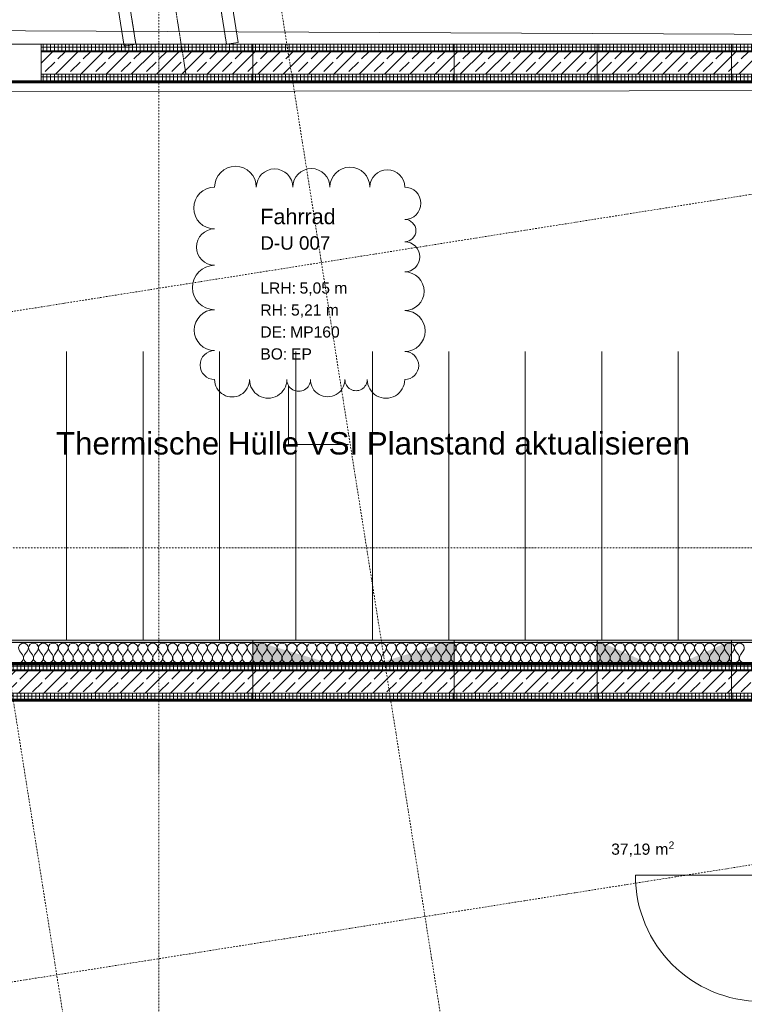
# Model space of a CAD drawing. Header units: millimetres. Extents: x 1523 to 73204, y -91281 to 10268.
# Tile 71 of 120: x 42042 to 46901, y -57291 to -50691. Entities that reach past the tile are written whole.
import ezdxf

# ---------------------------------------------------------------- set-up
doc = ezdxf.new("R2010")
doc.units = ezdxf.units.MM
for name, pattern in [('CAx_nichtHalbton', [20001.0584, 10000, -0.5292, 10000, -0.5292]), ('IMPORT-STRICHPUNKT _7_', [20, 10, -5, 0, -5]), ('IMPORT-VERDECKT _8_', [7.5, 5, -2.5]), ('Rasterlinie', [22.225, 12.7, -3.175, 3.175, -3.175]), ('Verdeckt 2x', [3.572, 2.3813, -1.1907])]:
    doc.linetypes.add(name, pattern=pattern)
for name, color, linetype, lineweight, true_color in [('10 VSI--Wärmeschutz _veritkal_', 7, 'Continuous', 13, 0x656565), ('30 A--Träger _ Dachkonstruktion', 7, 'IMPORT-VERDECKT _8_', 13, 0x656565), ('50 A--Möblierung', 7, 'Continuous', 13, 0x656565), ('90 A--Achsraster _1_50_', 7, 'IMPORT-STRICHPUNKT _7_', 13, 0x656565), ('98 A--Marker _ Anmerkung', 7, 'Continuous', 13, 0x656565), ('Neubau_10 A--Wand innen _tragend_', 7, 'Continuous', 13, 0x656565), ('Neubau_10 VSI--Wärmeschutz _veritkal_', 7, 'Continuous', 13, 0x656565), ('Neubau_20 A--Gründungsbelag', 7, 'Continuous', 13, 0x656565), ('Neubau_30 A--Träger _ Dachkonstruktion', 7, 'IMPORT-VERDECKT _8_', 13, 0x656565), ('Neubau_80 A--Raum', 7, 'Continuous', 13, 0x656565), ('Sockelbeschichtung Sprühnebel', 7, 'Continuous', 13, 0x656565), ('Xref_706_5_--_ÜP_-1_000_16_Übersichtsplan UG_IFC 2025_01_13_dwg', 7, 'Continuous', 13, 0x767676), ('XX', 7, 'Continuous', 18, 0x804040)]:
    doc.layers.add(name, color=color, linetype=linetype, lineweight=lineweight, true_color=true_color)
doc.layers.add('S-GRID-____-OTLN', color=7, linetype='Continuous', lineweight=9)
doc.styles.add('Arial', font='arial.ttf', dxfattribs={"height": 75})
doc.styles.add('Arial_1', font='arial.ttf', dxfattribs={"height": 49.5})
doc.styles.add('Arial_3', font='arial.ttf', dxfattribs={"height": 150})
doc.styles.add('Arial_B_1', font='txt', dxfattribs={"height": 103.174603})
doc.styles.add('Arial_B_2', font='txt', dxfattribs={"height": 90.277778})
pattern_1 = [(266.336, (0, 0), (-24.948899, 1.597632), []), (356.336, (0, 0), (1.597632, 24.948899), [])]
pattern_2 = [(131.336, (0, 0), (90.10192, 79.25683), []), (131.336, (-45.05, -39.63), (90.10192, 79.25683), [90, -30])]

# ---------------------------------------------------------------- blocks, each defined once
blk = doc.blocks.new('Xref_706_5_--_ÜP_-1_000_11_Übersichtsplan UG_IFC 2024_09_30_dwg_Tür Ol 1-Fl 27_13-41959922-SuD_-1UG gesamt Plot  - Blatt 7')
at = {"layer": 'Neubau_10 A--Wand innen _tragend_', "color": 9, "true_color": 0xcbcbcb}
blk.add_line((422.5, 10), (422.5, 855), dxfattribs=at)
at = {"layer": 'Neubau_10 A--Wand innen _tragend_', "color": 9, "true_color": 0xcbcbcb, "flags": 128}
for points in [[(-442.5, -210), (-422.5, -210), (-422.5, 10), (-442.5, 10)], [(-442.5, -200), (-442.5, -150), (-442.5, -50), (-442.5, 0), (-442.5, -50), (-442.5, -150)], [(442.5, -210), (422.5, -210), (422.5, 10), (442.5, 10)], [(442.5, -200), (442.5, -150), (442.5, -50), (442.5, 0), (442.5, -50), (442.5, -150)]]:
    blk.add_lwpolyline(points, close=True, dxfattribs=at)
at = {"layer": 'Neubau_10 A--Wand innen _tragend_', "color": 9, "true_color": 0xcbcbcb}
blk.add_arc((422.5, 10), 845, 90, 180, dxfattribs=at)
blk = doc.blocks.new('Xref_706_5_--_ÜP_-1_000_11_Übersichtsplan UG_IFC 2024_09_30_dwg_Rechteckige Türöffnung 27-41960022-SuD_-1UG gesamt Plot  - Blatt 7')
at = {"layer": 'Neubau_10 A--Wand innen _tragend_', "color": 9, "true_color": 0xcbcbcb, "flags": 128}
for points in [[(-1505, 0), (-1505, 50), (-1505, 200), (-1505, 250)], [(1505, 0), (1505, 50), (1505, 200), (1505, 250)]]:
    blk.add_lwpolyline(points, dxfattribs=at)
blk = doc.blocks.new('Xref_706_5_--_ÜP_-1_000_11_Übersichtsplan UG_IFC 2024_09_30_dwg__X3117-41960551-SuD_-1UG gesamt Plot  - Blatt 7')
at = {"layer": '10 VSI--Wärmeschutz _veritkal_', "color": 9, "true_color": 0xcbcbcb}
for p, q in [((45793.6, -85310.8), (45817.9, -85333.7)), ((45786.2, -85377.1), (45810.5, -85399.9)), ((45787.7, -85363.9), (45816.4, -85346.9)), ((45778.9, -85443.4), (45803.2, -85466.2)), ((45780.3, -85430.1), (45809.1, -85413.2)), ((45771.5, -85509.6), (45795.8, -85532.4)), ((45773, -85496.4), (45801.7, -85479.4)), ((45764.2, -85575.9), (45788.5, -85598.7)), ((45765.6, -85562.6), (45794.3, -85545.7)), ((45756.8, -85642.1), (45781.1, -85665)), ((45758.3, -85628.9), (45787, -85612)), ((45749.5, -85708.4), (45773.8, -85731.2)), ((45750.9, -85695.2), (45779.6, -85678.2)), ((45742.1, -85774.7), (45766.4, -85797.5)), ((45743.6, -85761.4), (45772.3, -85744.5)), ((45734.8, -85840.9), (45759.1, -85863.7)), ((45736.2, -85827.7), (45764.9, -85810.7)), ((45727.4, -85907.2), (45751.7, -85930)), ((45728.9, -85893.9), (45757.6, -85877)), ((45720.1, -85973.4), (45744.4, -85996.3)), ((45721.5, -85960.2), (45750.2, -85943.3)), ((45712.7, -86039.7), (45737, -86062.5)), ((45714.2, -86026.5), (45742.9, -86009.5)), ((45705.3, -86106), (45729.6, -86128.8)), ((45706.8, -86092.7), (45735.5, -86075.8)), ((45698, -86172.2), (45722.3, -86195)), ((45699.5, -86159), (45728.2, -86142)), ((45690.6, -86238.5), (45714.9, -86261.3)), ((45692.1, -86225.2), (45720.8, -86208.3)), ((45683.3, -86304.7), (45707.6, -86327.6)), ((45684.8, -86291.5), (45713.5, -86274.6)), ((45675.9, -86371), (45700.2, -86393.8)), ((45677.4, -86357.8), (45706.1, -86340.8)), ((45668.6, -86437.3), (45692.9, -86460.1)), ((45670.1, -86424), (45698.8, -86407.1)), ((45661.2, -86503.5), (45685.5, -86526.3)), ((45662.7, -86490.3), (45691.4, -86473.3)), ((45653.9, -86569.8), (45678.2, -86592.6)), ((45655.4, -86556.5), (45684.1, -86539.6)), ((45646.5, -86636), (45670.8, -86658.9)), ((45648, -86622.8), (45676.7, -86605.9)), ((45639.2, -86702.3), (45663.5, -86725.1)), ((45640.6, -86689.1), (45669.4, -86672.1)), ((45631.8, -86768.6), (45656.1, -86791.4)), ((45633.3, -86755.3), (45662, -86738.4)), ((45624.5, -86834.8), (45648.8, -86857.6)), ((45625.9, -86821.6), (45654.7, -86804.6)), ((45617.1, -86901.1), (45641.4, -86923.9)), ((45618.6, -86887.8), (45647.3, -86870.9)), ((45609.8, -86967.3), (45634.1, -86990.2)), ((45611.2, -86954.1), (45639.9, -86937.2)), ((45602.4, -87033.6), (45626.7, -87056.4)), ((45603.9, -87020.4), (45632.6, -87003.4)), ((45595.1, -87099.9), (45619.4, -87122.7)), ((45596.5, -87086.6), (45625.2, -87069.7)), ((45587.7, -87166.1), (45612, -87188.9)), ((45589.2, -87152.9), (45617.9, -87135.9)), ((45580.4, -87232.4), (45604.7, -87255.2)), ((45581.8, -87219.1), (45610.5, -87202.2)), ((45573, -87298.6), (45597.3, -87321.5)), ((45574.5, -87285.4), (45603.2, -87268.5)), ((45565.7, -87364.9), (45590, -87387.7)), ((45567.1, -87351.7), (45595.8, -87334.7)), ((45558.3, -87431.2), (45582.6, -87454)), ((45559.8, -87417.9), (45588.5, -87401)), ((45550.9, -87497.4), (45575.2, -87520.2)), ((45552.4, -87484.2), (45581.1, -87467.2)), ((45543.6, -87563.7), (45567.9, -87586.5)), ((45545.1, -87550.4), (45573.8, -87533.5)), ((45536.2, -87629.9), (45560.5, -87652.8)), ((45537.7, -87616.7), (45566.4, -87599.8)), ((45528.9, -87696.2), (45553.2, -87719)), ((45530.4, -87683), (45559.1, -87666)), ((45521.5, -87762.5), (45545.8, -87785.3)), ((45523, -87749.2), (45551.7, -87732.3)), ((45514.2, -87828.7), (45538.5, -87851.5)), ((45515.7, -87815.5), (45544.4, -87798.5)), ((45506.8, -87895), (45531.1, -87917.8)), ((45508.3, -87881.7), (45537, -87864.8)), ((45499.5, -87961.2), (45523.8, -87984.1)), ((45501, -87948), (45529.7, -87931.1)), ((45492.1, -88027.5), (45516.4, -88050.3)), ((45493.6, -88014.3), (45522.3, -87997.3)), ((45484.8, -88093.8), (45509.1, -88116.6)), ((45486.2, -88080.5), (45515, -88063.6)), ((45477.4, -88160), (45501.7, -88182.8)), ((45478.9, -88146.8), (45507.6, -88129.8)), ((45470.1, -88226.3), (45494.4, -88249.1)), ((45471.5, -88213), (45500.3, -88196.1)), ((45462.7, -88292.5), (45487, -88315.4)), ((45464.2, -88279.3), (45492.9, -88262.4)), ((45455.4, -88358.8), (45479.7, -88381.6)), ((45456.8, -88345.6), (45485.5, -88328.6)), ((45448, -88425.1), (45472.3, -88447.9)), ((45449.5, -88411.8), (45478.2, -88394.9)), ((45440.7, -88491.3), (45465, -88514.1)), ((45442.1, -88478.1), (45470.8, -88461.1)), ((45433.3, -88557.6), (45457.6, -88580.4)), ((45434.8, -88544.3), (45463.5, -88527.4)), ((45426, -88623.8), (45450.3, -88646.7)), ((45427.4, -88610.6), (45456.1, -88593.7)), ((45418.6, -88690.1), (45442.9, -88712.9)), ((45420.1, -88676.9), (45448.8, -88659.9)), ((45411.3, -88756.4), (45435.5, -88779.2)), ((45412.7, -88743.1), (45441.4, -88726.2)), ((45403.9, -88822.6), (45428.2, -88845.4)), ((45405.4, -88809.4), (45434.1, -88792.4)), ((45396.5, -88888.9), (45420.8, -88911.7)), ((45398, -88875.6), (45426.7, -88858.7)), ((45389.2, -88955.1), (45413.5, -88978)), ((45390.7, -88941.9), (45419.4, -88925)), ((45381.8, -89021.4), (45406.1, -89044.2)), ((45383.3, -89008.2), (45412, -88991.2)), ((45374.5, -89087.7), (45398.8, -89110.5)), ((45376, -89074.4), (45404.7, -89057.5)), ((45367.1, -89153.9), (45391.4, -89176.7)), ((45368.6, -89140.7), (45397.3, -89123.7)), ((45359.8, -89220.2), (45384.1, -89243)), ((45361.3, -89206.9), (45390, -89190)), ((45352.4, -89286.4), (45376.7, -89309.3)), ((45353.9, -89273.2), (45382.6, -89256.3)), ((45345.1, -89352.7), (45369.4, -89375.5)), ((45346.5, -89339.5), (45375.3, -89322.5)), ((45337.7, -89419), (45362, -89441.8)), ((45339.2, -89405.7), (45367.9, -89388.8)), ((45330.4, -89485.2), (45354.7, -89508)), ((45331.8, -89472), (45360.6, -89455)), ((45323, -89551.5), (45347.3, -89574.3)), ((45324.5, -89538.2), (45353.2, -89521.3)), ((45315.7, -89617.7), (45340, -89640.6)), ((45317.1, -89604.5), (45345.8, -89587.6)), ((45308.3, -89684), (45332.6, -89706.8)), ((45309.8, -89670.8), (45338.5, -89653.8)), ((45301, -89750.3), (45325.3, -89773.1)), ((45302.4, -89737), (45331.1, -89720.1)), ((45293.6, -89816.5), (45317.9, -89839.3)), ((45295.1, -89803.3), (45323.8, -89786.3)), ((45286.3, -89882.8), (45310.6, -89905.6)), ((45287.7, -89869.5), (45316.4, -89852.6)), ((45278.9, -89949), (45303.2, -89971.9)), ((45280.4, -89935.8), (45309.1, -89918.9)), ((45271.6, -90015.3), (45295.9, -90038.1)), ((45273, -90002.1), (45301.7, -89985.1)), ((45264.2, -90081.6), (45288.5, -90104.4)), ((45265.7, -90068.3), (45294.4, -90051.4)), ((45258.3, -90134.6), (45287, -90117.6))]:
    blk.add_line(p, q, dxfattribs=at)
for centre, start, end in [((45770.8, -85335.1), 46.79824, 300.53804), ((45840.7, -85309.4), 226.79824, 353.66814), ((45763.4, -85401.4), 46.79824, 300.53804), ((45833.3, -85375.6), 226.79824, 353.66814), ((45833.3, -85375.6), 353.66814, 120.53804), ((45756.1, -85467.7), 46.79824, 300.53804), ((45826, -85441.9), 226.79824, 353.66814), ((45826, -85441.9), 353.66814, 120.53804), ((45748.7, -85533.9), 46.79824, 300.53804), ((45818.6, -85508.2), 226.79824, 353.66814), ((45818.6, -85508.2), 353.66814, 120.53804), ((45741.3, -85600.2), 46.79824, 300.53804), ((45811.3, -85574.4), 226.79824, 353.66814), ((45811.3, -85574.4), 353.66814, 120.53804), ((45734, -85666.4), 46.79824, 300.53804), ((45803.9, -85640.7), 226.79824, 353.66814), ((45803.9, -85640.7), 353.66814, 120.53804), ((45726.6, -85732.7), 46.79824, 300.53804), ((45796.6, -85706.9), 226.79824, 353.66814), ((45796.6, -85706.9), 353.66814, 120.53804), ((45719.3, -85799), 46.79824, 300.53804), ((45789.2, -85773.2), 226.79824, 353.66814), ((45789.2, -85773.2), 353.66814, 120.53804), ((45711.9, -85865.2), 46.79824, 300.53804), ((45781.9, -85839.4), 226.79824, 353.66814), ((45781.9, -85839.4), 353.66814, 120.53804), ((45704.6, -85931.5), 46.79824, 300.53804), ((45774.5, -85905.7), 226.79824, 353.66814), ((45774.5, -85905.7), 353.66814, 120.53804), ((45697.2, -85997.7), 46.79824, 300.53804), ((45767.2, -85972), 226.79824, 353.66814), ((45767.2, -85972), 353.66814, 120.53804), ((45689.9, -86064), 46.79824, 300.53804), ((45759.8, -86038.2), 226.79824, 353.66814), ((45759.8, -86038.2), 353.66814, 120.53804), ((45682.5, -86130.3), 46.79824, 300.53804), ((45752.5, -86104.5), 226.79824, 353.66814), ((45752.5, -86104.5), 353.66814, 120.53804), ((45675.2, -86196.5), 46.79824, 300.53804), ((45745.1, -86170.7), 226.79824, 353.66814), ((45745.1, -86170.7), 353.66814, 120.53804), ((45667.8, -86262.8), 46.79824, 300.53804), ((45737.8, -86237), 226.79824, 353.66814), ((45737.8, -86237), 353.66814, 120.53804), ((45660.5, -86329), 46.79824, 300.53804), ((45730.4, -86303.3), 226.79824, 353.66814), ((45730.4, -86303.3), 353.66814, 120.53804), ((45653.1, -86395.3), 46.79824, 300.53804), ((45723.1, -86369.5), 226.79824, 353.66814), ((45723.1, -86369.5), 353.66814, 120.53804), ((45645.8, -86461.6), 46.79824, 300.53804), ((45715.7, -86435.8), 226.79824, 353.66814), ((45715.7, -86435.8), 353.66814, 120.53804), ((45638.4, -86527.8), 46.79824, 300.53804), ((45708.4, -86502), 226.79824, 353.66814), ((45708.4, -86502), 353.66814, 120.53804), ((45631.1, -86594.1), 46.79824, 300.53804), ((45701, -86568.3), 226.79824, 353.66814), ((45701, -86568.3), 353.66814, 120.53804), ((45623.7, -86660.3), 46.79824, 300.53804), ((45693.6, -86634.6), 226.79824, 353.66814), ((45693.6, -86634.6), 353.66814, 120.53804), ((45616.4, -86726.6), 46.79824, 300.53804), ((45686.3, -86700.8), 226.79824, 353.66814), ((45686.3, -86700.8), 353.66814, 120.53804), ((45609, -86792.9), 46.79824, 300.53804), ((45678.9, -86767.1), 226.79824, 353.66814), ((45678.9, -86767.1), 353.66814, 120.53804), ((45601.7, -86859.1), 46.79824, 300.53804), ((45671.6, -86833.3), 226.79824, 353.66814), ((45671.6, -86833.3), 353.66814, 120.53804), ((45594.3, -86925.4), 46.79824, 300.53804), ((45664.2, -86899.6), 226.79824, 353.66814), ((45664.2, -86899.6), 353.66814, 120.53804), ((45586.9, -86991.6), 46.79824, 300.53804), ((45656.9, -86965.9), 226.79824, 353.66814), ((45656.9, -86965.9), 353.66814, 120.53804), ((45579.6, -87057.9), 46.79824, 300.53804), ((45649.5, -87032.1), 226.79824, 353.66814), ((45649.5, -87032.1), 353.66814, 120.53804), ((45572.2, -87124.2), 46.79824, 300.53804), ((45642.2, -87098.4), 226.79824, 353.66814), ((45642.2, -87098.4), 353.66814, 120.53804), ((45564.9, -87190.4), 46.79824, 300.53804), ((45634.8, -87164.6), 226.79824, 353.66814), ((45634.8, -87164.6), 353.66814, 120.53804), ((45557.5, -87256.7), 46.79824, 300.53804), ((45627.5, -87230.9), 226.79824, 353.66814), ((45627.5, -87230.9), 353.66814, 120.53804), ((45550.2, -87322.9), 46.79824, 300.53804), ((45620.1, -87297.2), 226.79824, 353.66814), ((45620.1, -87297.2), 353.66814, 120.53804), ((45542.8, -87389.2), 46.79824, 300.53804), ((45612.8, -87363.4), 226.79824, 353.66814), ((45612.8, -87363.4), 353.66814, 120.53804), ((45535.5, -87455.5), 46.79824, 300.53804), ((45605.4, -87429.7), 226.79824, 353.66814), ((45605.4, -87429.7), 353.66814, 120.53804), ((45528.1, -87521.7), 46.79824, 300.53804), ((45598.1, -87495.9), 226.79824, 353.66814), ((45598.1, -87495.9), 353.66814, 120.53804), ((45520.8, -87588), 46.79824, 300.53804), ((45590.7, -87562.2), 226.79824, 353.66814), ((45590.7, -87562.2), 353.66814, 120.53804), ((45513.4, -87654.2), 46.79824, 300.53804), ((45583.4, -87628.5), 226.79824, 353.66814), ((45583.4, -87628.5), 353.66814, 120.53804), ((45506.1, -87720.5), 46.79824, 300.53804), ((45576, -87694.7), 226.79824, 353.66814), ((45576, -87694.7), 353.66814, 120.53804), ((45498.7, -87786.8), 46.79824, 300.53804), ((45568.7, -87761), 226.79824, 353.66814), ((45568.7, -87761), 353.66814, 120.53804), ((45491.4, -87853), 46.79824, 300.53804), ((45561.3, -87827.2), 226.79824, 353.66814), ((45561.3, -87827.2), 353.66814, 120.53804), ((45484, -87919.3), 46.79824, 300.53804), ((45553.9, -87893.5), 226.79824, 353.66814), ((45553.9, -87893.5), 353.66814, 120.53804), ((45476.7, -87985.5), 46.79824, 300.53804), ((45546.6, -87959.8), 226.79824, 353.66814), ((45546.6, -87959.8), 353.66814, 120.53804), ((45469.3, -88051.8), 46.79824, 300.53804), ((45539.2, -88026), 226.79824, 353.66814), ((45539.2, -88026), 353.66814, 120.53804), ((45462, -88118.1), 46.79824, 300.53804), ((45531.9, -88092.3), 226.79824, 353.66814), ((45531.9, -88092.3), 353.66814, 120.53804), ((45454.6, -88184.3), 46.79824, 300.53804), ((45524.5, -88158.5), 226.79824, 353.66814), ((45524.5, -88158.5), 353.66814, 120.53804), ((45447.3, -88250.6), 46.79824, 300.53804), ((45517.2, -88224.8), 226.79824, 353.66814), ((45517.2, -88224.8), 353.66814, 120.53804), ((45439.9, -88316.8), 46.79824, 300.53804), ((45509.8, -88291.1), 226.79824, 353.66814), ((45509.8, -88291.1), 353.66814, 120.53804), ((45432.5, -88383.1), 46.79824, 300.53804), ((45502.5, -88357.3), 226.79824, 353.66814), ((45502.5, -88357.3), 353.66814, 120.53804), ((45425.2, -88449.4), 46.79824, 300.53804), ((45495.1, -88423.6), 226.79824, 353.66814), ((45495.1, -88423.6), 353.66814, 120.53804), ((45417.8, -88515.6), 46.79824, 300.53804), ((45487.8, -88489.8), 226.79824, 353.66814), ((45487.8, -88489.8), 353.66814, 120.53804), ((45410.5, -88581.9), 46.79824, 300.53804), ((45480.4, -88556.1), 226.79824, 353.66814), ((45480.4, -88556.1), 353.66814, 120.53804), ((45403.1, -88648.1), 46.79824, 300.53804), ((45473.1, -88622.4), 226.79824, 353.66814), ((45473.1, -88622.4), 353.66814, 120.53804), ((45395.8, -88714.4), 46.79824, 300.53804), ((45465.7, -88688.6), 226.79824, 353.66814), ((45465.7, -88688.6), 353.66814, 120.53804), ((45388.4, -88780.7), 46.79824, 300.53804), ((45458.4, -88754.9), 226.79824, 353.66814), ((45458.4, -88754.9), 353.66814, 120.53804), ((45381.1, -88846.9), 46.79824, 300.53804), ((45451, -88821.1), 226.79824, 353.66814), ((45451, -88821.1), 353.66814, 120.53804), ((45373.7, -88913.2), 46.79824, 300.53804), ((45443.7, -88887.4), 226.79824, 353.66814), ((45443.7, -88887.4), 353.66814, 120.53804), ((45366.4, -88979.4), 46.79824, 300.53804), ((45436.3, -88953.7), 226.79824, 353.66814), ((45436.3, -88953.7), 353.66814, 120.53804), ((45359, -89045.7), 46.79824, 300.53804), ((45429, -89019.9), 226.79824, 353.66814), ((45429, -89019.9), 353.66814, 120.53804), ((45351.7, -89112), 46.79824, 300.53804), ((45421.6, -89086.2), 226.79824, 353.66814), ((45421.6, -89086.2), 353.66814, 120.53804), ((45344.3, -89178.2), 46.79824, 300.53804), ((45414.3, -89152.4), 226.79824, 353.66814), ((45414.3, -89152.4), 353.66814, 120.53804), ((45337, -89244.5), 46.79824, 300.53804), ((45406.9, -89218.7), 226.79824, 353.66814), ((45406.9, -89218.7), 353.66814, 120.53804), ((45329.6, -89310.7), 46.79824, 300.53804), ((45399.5, -89285), 226.79824, 353.66814), ((45399.5, -89285), 353.66814, 120.53804), ((45322.3, -89377), 46.79824, 300.53804), ((45392.2, -89351.2), 226.79824, 353.66814), ((45392.2, -89351.2), 353.66814, 120.53804), ((45314.9, -89443.3), 46.79824, 300.53804), ((45384.8, -89417.5), 226.79824, 353.66814), ((45384.8, -89417.5), 353.66814, 120.53804), ((45307.6, -89509.5), 46.79824, 300.53804), ((45377.5, -89483.7), 226.79824, 353.66814), ((45377.5, -89483.7), 353.66814, 120.53804), ((45300.2, -89575.8), 46.79824, 300.53804), ((45370.1, -89550), 226.79824, 353.66814), ((45370.1, -89550), 353.66814, 120.53804), ((45292.8, -89642), 46.79824, 300.53804), ((45362.8, -89616.3), 226.79824, 353.66814), ((45362.8, -89616.3), 353.66814, 120.53804), ((45285.5, -89708.3), 46.79824, 300.53804), ((45355.4, -89682.5), 226.79824, 353.66814), ((45355.4, -89682.5), 353.66814, 120.53804), ((45278.1, -89774.6), 46.79824, 300.53804), ((45348.1, -89748.8), 226.79824, 353.66814), ((45348.1, -89748.8), 353.66814, 120.53804), ((45270.8, -89840.8), 46.79824, 300.53804), ((45340.7, -89815), 226.79824, 353.66814), ((45340.7, -89815), 353.66814, 120.53804), ((45263.4, -89907.1), 46.79824, 300.53804), ((45333.4, -89881.3), 226.79824, 353.66814), ((45333.4, -89881.3), 353.66814, 120.53804), ((45256.1, -89973.3), 46.79824, 300.53804), ((45326, -89947.6), 226.79824, 353.66814), ((45326, -89947.6), 353.66814, 120.53804), ((45248.7, -90039.6), 46.79824, 300.53804), ((45318.7, -90013.8), 226.79824, 353.66814), ((45318.7, -90013.8), 353.66814, 120.53804), ((45241.4, -90105.9), 46.79824, 300.53804), ((45311.3, -90080.1), 226.79824, 353.66814), ((45311.3, -90080.1), 353.66814, 120.53804), ((45304, -90146.3), 353.66814, 120.53804)]:
    blk.add_arc(centre, 33.3, start, end, dxfattribs=at)
blk = doc.blocks.new('Xref_706_5_--_ÜP_-1_000_11_Übersichtsplan UG_IFC 2024_09_30_dwg_Standard-Rastermarker_6-41960559-SuD_-1UG gesamt Plot  - Blatt 7')
at = {"layer": '90 A--Achsraster _1_50_', "color": 9, "true_color": 0xcbcbcb, "flags": 128}
blk.add_lwpolyline([(0, 0), (750, 0), (31250, 0), (32000, 0)], dxfattribs=at)
blk = doc.blocks.new('Xref_706_5_--_ÜP_-1_000_11_Übersichtsplan UG_IFC 2024_09_30_dwg_Standard-Rastermarker_2-41960555-SuD_-1UG gesamt Plot  - Blatt 7')
at = {"layer": '90 A--Achsraster _1_50_', "color": 9, "true_color": 0xcbcbcb}
blk.add_line((0, 0), (40099.1, 0), dxfattribs=at)
blk = doc.blocks.new('Xref_706_5_--_ÜP_-1_000_11_Übersichtsplan UG_IFC 2024_09_30_dwg_Standard-Rastermarker_29-41960583-SuD_-1UG gesamt Plot  - Blatt 7')
at = {"layer": '90 A--Achsraster _1_50_', "color": 9, "true_color": 0xcbcbcb}
blk.add_line((0, 0), (53500.2, 0), dxfattribs=at)
blk = doc.blocks.new('Xref_706_5_--_ÜP_-1_000_11_Übersichtsplan UG_IFC 2024_09_30_dwg_Standard-Rastermarker_30-41960584-SuD_-1UG gesamt Plot  - Blatt 7')
at = {"layer": '90 A--Achsraster _1_50_', "color": 9, "true_color": 0xcbcbcb}
blk.add_line((0, 0), (53500.2, 0), dxfattribs=at)
blk = doc.blocks.new('Xref_706_5_--_ÜP_-1_000_11_Übersichtsplan UG_IFC 2024_09_30_dwg_Fahrrad_D-U 007_14-41960464-SuD_-1UG gesamt Plot  - Blatt 7')
at = {"layer": 'Neubau_80 A--Raum', "attachment_point": 1, "rotation": 83.66814, "line_spacing_factor": 0.941778}
for s, insert, char_height, width, style in [('2', (42865.4, -87857.1), 49.5, 46.058, 'Arial_1'), (' m', (42866.4, -87976.2), 75, 138.65, 'Arial'), ('37,19', (42837, -88241.3), 75, 314.028, 'Arial')]:
    blk.add_mtext(s, dxfattribs=dict(at, insert=insert, char_height=char_height, width=width, style=style))
blk = doc.blocks.new('Xref_706_5_--_ÜP_-1_000_16_Übersichtsplan UG_IFC 2025_01_13_dwg-35469238-SuD_-1UG gesamt Plot  - Blatt 7')
at = {"layer": '10 VSI--Wärmeschutz _veritkal_', "true_color": 0xcbcbcb}
h = blk.add_hatch(dxfattribs=at)
h.set_pattern_fill('FP_9', color=9, style=0, pattern_type=2)
h.set_pattern_definition([(86.336, (0, 0), (-86.42598, 5.53439), [0, -50]), (86.336, (-41.615, 27.72), (-86.42598, 5.53439), [0, -50])])
h.paths.add_polyline_path([(49156.8, -90685.9), (49176.9, -90607.4), (49304.1, -88620.7), (49294.2, -88540.3), (49170.9, -90466.3)])
h.paths.add_polyline_path([(49156.2, -90930.9), (49171.8, -90686.8), (49156.8, -90685.9), (49141.2, -90929.9)])
h.paths.add_polyline_path([(49638.7, -83161.3), (49581.1, -84059.4), (49598.2, -84027.1), (49651.5, -83195.5), (49646.5, -83182.1)])
h.paths.add_polyline_path([(49719.5, -82133.9), (49725.9, -82034.1), (49710.9, -82033.1), (49638.7, -83161.3), (49653.6, -83162.2), (49713.5, -82226.3)])
h.paths.add_polyline_path([(49725.9, -82034.1), (49751.4, -81634.9), (49736.4, -81634), (49710.9, -82033.1)])
h.paths.add_polyline_path([(49433.5, -86364.8), (49451.7, -86315.9), (49531.6, -85068.4), (49519.8, -85017.6), (49476.7, -85691.2)])
h.paths.add_polyline_path([(49309.2, -88541.2), (49448.5, -86365.8), (49433.5, -86364.8), (49294.2, -88540.3)])
h.paths.add_polyline_path([(49534.8, -85018.5), (49596.1, -84060.4), (49581.1, -84059.4), (49519.8, -85017.6)])
at = {"layer": 'Neubau_10 A--Wand innen _tragend_', "true_color": 0xcbcbcb}
h = blk.add_hatch(dxfattribs=at)
h.set_pattern_fill('FP_11', color=9, style=0, pattern_type=2)
h.set_pattern_definition(pattern_1)
h.paths.add_polyline_path([(45788.8, -81549.1), (45817.4, -81102.4), (45767.5, -81099.3), (45356, -87526.1), (45405.9, -87529.3), (45701.7, -82909.2)])
h = blk.add_hatch(dxfattribs=at)
h.set_pattern_fill('FP_4', color=9, style=0, pattern_type=2)
h.set_pattern_definition(pattern_2)
h.paths.add_polyline_path([(45663.5, -85853.1), (45957.5, -81261.7), (45807.8, -81252.1), (45405.9, -87529.3), (45555.6, -87538.9), (45646.3, -86122.6)])
h = blk.add_hatch(dxfattribs=at)
h.set_pattern_fill('FP_11', color=9, style=0, pattern_type=2)
h.set_pattern_definition(pattern_1)
h.paths.add_polyline_path([(45605.5, -87542.1), (46004.2, -81314.8), (45954.3, -81311.6), (45555.6, -87538.9)])
h = blk.add_hatch(dxfattribs=at)
h.set_pattern_fill('FP_11', color=9, style=0, pattern_type=2)
h.set_pattern_definition(pattern_1)
h.paths.add_polyline_path([(49852.8, -82242.6), (49905.2, -82205.9), (49912.9, -82086.2), (49865.6, -82043.1), (49857.7, -82166.3)])
h.paths.add_polyline_path([(49724.4, -85030.7), (49902.7, -82245.8), (49852.8, -82242.6), (49276.4, -91244.2), (49326.3, -91247.4), (49681.8, -85696)])
h.paths.add_polyline_path([(49915.5, -82046.2), (49946.1, -81567.2), (49896.2, -81564), (49865.6, -82043.1), (49897.4, -82045.1)])
h = blk.add_hatch(dxfattribs=at)
h.set_pattern_fill('FP_4', color=9, style=0, pattern_type=2)
h.set_pattern_definition(pattern_2)
h.paths.add_polyline_path([(49874.1, -85040.3), (50052.4, -82255.4), (49902.7, -82245.8), (49326.3, -91247.4), (49476, -91257), (49863.4, -85206.6)])
h.paths.add_polyline_path([(49983.9, -82150.8), (49912.9, -82086.2), (49905.2, -82205.9), (49952.9, -82172.6)])
h.paths.add_polyline_path([(50058.8, -82155.6), (50062.6, -82095.7), (49983.9, -82150.8), (50054.9, -82215.5)])
h.paths.add_polyline_path([(50065.2, -82055.8), (50095.8, -81576.8), (49946.1, -81567.2), (49915.5, -82046.2)])
h = blk.add_hatch(dxfattribs=at)
h.set_pattern_fill('FP_11', color=9, style=0, pattern_type=2)
h.set_pattern_definition(pattern_1)
h.paths.add_polyline_path([(50115.1, -82059), (50145.7, -81580), (50095.8, -81576.8), (50065.2, -82055.8), (50115.1, -82059)])
h.paths.add_polyline_path([(50102.3, -82258.6), (50115.1, -82059), (50062.6, -82095.7), (50054.9, -82215.5), (50102.3, -82258.6)])
h.paths.add_polyline_path([(49880.8, -85717.1), (50102.3, -82258.6), (50052.4, -82255.4), (49476, -91257), (49525.9, -91260.2), (49837.7, -86390.7)])
at = {"layer": 'Neubau_10 A--Wand innen _tragend_', "true_color": 0xededed}
for points in [[(49771.3, -83514.9), (49793.3, -83171.2), (49638.7, -83161.3), (49651.5, -83195.5)], [(49735.8, -84069.3), (49757.8, -83725.6), (49581.1, -84059.4), (49596.1, -84060.4)], [(49641.5, -85543.1), (49674.5, -85027.5), (49519.8, -85017.6), (49531.6, -85068.4)], [(49588.2, -86374.7), (49621.2, -85859.1), (49433.5, -86364.8), (49448.5, -86365.8)]]:
    blk.add_hatch(color=7, dxfattribs=at).paths.add_polyline_path(points)
at = {"layer": '10 VSI--Wärmeschutz _veritkal_', "color": 9, "true_color": 0xcbcbcb, "flags": 128}
for points in [[(49141.2, -90929.9), (49156.8, -90685.9), (49294.2, -88540.3), (49433.5, -86364.8), (49519.8, -85017.6), (49581.1, -84059.4), (49638.7, -83161.3), (49698.1, -82232.7), (49710.9, -82033.1), (49736.4, -81634), (49751.4, -81634.9), (49156.2, -90930.9)], [(49891.1, -81643.9), (49295.9, -90939.8), (49294.9, -90954.8), (49295.9, -90939.8)]]:
    blk.add_lwpolyline(points, dxfattribs=at)
at = {"layer": '30 A--Träger _ Dachkonstruktion', "color": 9, "true_color": 0xcbcbcb}
blk.add_line((45073.1, -91943.5), (45396.6, -86891.5), dxfattribs=at)
at = {"layer": '30 A--Träger _ Dachkonstruktion', "color": 9, "true_color": 0xcbcbcb, "flags": 128}
blk.add_lwpolyline([(45435.4, -86285.3), (45770.7, -81049.4), (61358.8, -82047.5), (61342.8, -82297), (46004.2, -81314.8), (45045.7, -96284.2), (57550.1, -97084.8)], dxfattribs=at)
at = {"layer": '50 A--Möblierung', "color": 9, "true_color": 0xcbcbcb}
for p, q in [((47683.4, -83394.1), (49615.8, -83517.9)), ((47650.6, -83905.8), (49583.1, -84029.5)), ((47617.8, -84417.4), (49550.3, -84541.1)), ((47585.1, -84929), (49517.5, -85052.7)), ((47552.3, -85440.6), (49484.8, -85564.4)), ((47519.6, -85952.2), (49452, -86076)), ((47486.8, -86463.9), (49419.3, -86587.6)), ((47454.1, -86975.5), (49386.5, -87099.2)), ((47421.3, -87487.1), (49353.7, -87610.8))]:
    blk.add_line(p, q, dxfattribs=at)
at = {"layer": '90 A--Achsraster _1_50_', "color": 9, "true_color": 0xcbcbcb}
for p, q in [((64483.7, -84104.3), (41823.1, -86221)), ((64715.4, -86593.6), (41661.4, -88747))]:
    blk.add_line(p, q, dxfattribs=at)
at = {"layer": '98 A--Marker _ Anmerkung', "color": 9, "true_color": 0xcbcbcb, "flags": 128}
blk.add_lwpolyline([(48165.5, -85640), (48139.7, -86041.5), (47745.3, -86016.2)], dxfattribs=at)
at = {"layer": '98 A--Marker _ Anmerkung', "color": 9, "true_color": 0xcbcbcb}
for centre, radius, start, end in [((46575.3, -85160.7), 108.2, 356.33628, 176.33628), ((47163.7, -85198.4), 129.9, 356.33628, 176.33628), ((46758.1, -85172.4), 75, 356.33628, 176.33628), ((46933.5, -85183.7), 100.8, 356.33628, 176.33628), ((47430.2, -85215.5), 137.1, 356.33628, 176.33628), ((47660.6, -85230.2), 93.8, 356.33628, 176.33628), ((46459.8, -85270.3), 116.7, 86.33628, 266.33628), ((47746.2, -85361.4), 125.5, 266.33628, 86.33628), ((46443.8, -85520.6), 134, 86.33628, 266.33628), ((47733.4, -85561.5), 75, 266.33628, 86.33628), ((46427.3, -85778.7), 124.6, 86.33628, 266.33628), ((47721.2, -85751.7), 115.6, 266.33628, 86.33628), ((46411.5, -86024.9), 122.2, 86.33628, 266.33628), ((47708.7, -85946), 79.1, 266.33628, 86.33628), ((47695.7, -86149.8), 125, 266.33628, 86.33628), ((46394.8, -86286.4), 139.9, 86.33628, 266.33628), ((47680.2, -86391.5), 117.1, 266.33628, 86.33628), ((46525.7, -86434.9), 140.1, 176.33628, 356.33628), ((46787.1, -86451.6), 121.9, 176.33628, 356.33628), ((47057.3, -86468.9), 148.8, 176.33628, 356.33628), ((47342.5, -86487.2), 137, 176.33628, 356.33628), ((47576, -86502.2), 97, 176.33628, 356.33628)]:
    blk.add_arc(centre, radius, start, end, dxfattribs=at)
at = {"layer": 'Neubau_10 A--Wand innen _tragend_', "color": 9, "true_color": 0xcbcbcb}
for p, q in [((49946.1, -81567.2), (49163.4, -93792.2)), ((50095.8, -81576.8), (49313.1, -93801.8))]:
    blk.add_line(p, q, dxfattribs=at)
at = {"layer": 'Neubau_10 A--Wand innen _tragend_', "color": 9, "true_color": 0xcbcbcb, "flags": 128}
for points in [[(61355.6, -82097.4), (45817.4, -81102.4), (45405.9, -87529.3)], [(46096.3, -81070.2), (45820.6, -81052.6), (45770.7, -81049.4), (45651.8, -82906)], [(61346, -82247.1), (45957.5, -81261.7), (45555.6, -87538.9)], [(45594.3, -83804.2), (45644.2, -83807.4), (45793.9, -83817), (45843.8, -83820.2), (45901.3, -82922), (46004.2, -81314.8), (48319.3, -81463.1)], [(49698.1, -82232.7), (49713.1, -82233.7), (49852.8, -82242.6), (49902.7, -82245.8), (50052.4, -82255.4), (50102.3, -82258.6), (50115.1, -82059), (50145.7, -81580), (49896.2, -81564), (49276.4, -91244.2), (49196.5, -92491.7)], [(45901.3, -82922), (45851.4, -82918.8), (45701.7, -82909.2), (45651.8, -82906), (45594.3, -83804.2), (45532.9, -84762.6)], [(49581.1, -84059.4), (49596.1, -84060.4), (49735.8, -84069.3), (49785.7, -84072.5), (49935.4, -84082.1), (49985.3, -84085.3), (50042.8, -83187.1), (50056.3, -82977.1), (50255.9, -82989.9)], [(50042.8, -83187.1), (49992.9, -83183.9), (49843.2, -83174.4), (49793.3, -83171.2), (49653.6, -83162.2), (49638.7, -83161.3)], [(45843.8, -83820.2), (45782.4, -84778.5), (45732.5, -84775.3), (45582.8, -84765.7), (45532.9, -84762.6), (45446.7, -86109.8)], [(49433.5, -86364.8), (49448.5, -86365.8), (49588.2, -86374.7), (49638.1, -86377.9), (49787.8, -86387.5), (49837.7, -86390.7), (49924, -85043.4), (49985.3, -84085.3)], [(45696.2, -86125.8), (45605.5, -87542.1), (45356, -87526.1), (45446.7, -86109.8), (45496.6, -86113), (45646.3, -86122.6), (45696.2, -86125.8), (45782.4, -84778.5)], [(49924, -85043.4), (49874.1, -85040.3), (49724.4, -85030.7), (49674.5, -85027.5), (49534.8, -85018.5), (49519.8, -85017.6)], [(49170.9, -90466.3), (49185.9, -90467.2), (49325.6, -90476.2), (49375.5, -90479.4), (49525.2, -90489), (49575.1, -90492.2), (49587.9, -90292.6), (49698.4, -88566.2), (49837.7, -86390.7)]]:
    blk.add_lwpolyline(points, dxfattribs=at)
at = {"layer": 'Neubau_10 VSI--Wärmeschutz _veritkal_', "color": 9, "true_color": 0xcbcbcb, "flags": 128}
for points in [[(45428, -86205.6), (44419.9, -86299.8), (44427.4, -86379.5), (45435.4, -86285.3)], [(44396, -87065.4), (45404.1, -86971.2), (45396.6, -86891.5), (44388.5, -86985.7)]]:
    blk.add_lwpolyline(points, close=True, dxfattribs=at)
at = {"layer": 'Neubau_20 A--Gründungsbelag', "color": 9, "true_color": 0xcbcbcb, "flags": 128}
blk.add_lwpolyline([(40866.5, -101159.7), (44464.2, -101453.2), (45770.7, -81049.4), (50986.4, -81383.3), (50934.6, -80829.4), (51183.5, -80806.2), (50996.6, -78804.9), (50747.7, -78828.1), (49235.8, -62641.7), (49484.7, -62618.5), (49297.8, -60617.2), (49048.9, -60640.4), (48955.9, -59644.8), (49204.8, -59621.5), (49172, -59270.7)], dxfattribs=at)
for points in [[(45394, -90845.3), (49286, -91094.5), (49896.2, -81564), (46004.2, -81314.8), (45605.5, -87542.1), (45356, -87526.1), (45163.6, -90529.9), (45413.1, -90545.9)], [(55430.5, -94193.5), (56123.8, -83365.7), (50056.3, -82977.1), (49362.9, -93805)]]:
    blk.add_lwpolyline(points, close=True, dxfattribs=at)
at = {"layer": 'Neubau_30 A--Träger _ Dachkonstruktion', "color": 9, "true_color": 0xcbcbcb}
for p, q in [((45435.4, -86285.3), (41797.2, -86625.1)), ((41777.8, -86928.3), (45620.7, -86569.3)), ((41758.4, -87231.4), (45396.6, -86891.5))]:
    blk.add_line(p, q, dxfattribs=at)
at = {"layer": 'Sockelbeschichtung Sprühnebel', "color": 9, "true_color": 0xcbcbcb, "flags": 128}
blk.add_lwpolyline([(48858.9, -59250.7), (49704.3, -68302.4), (49558.7, -68315.5), (50764.2, -81309), (45714.7, -80985.6), (44313.5, -101380.7), (44793.2, -101480), (46060.3, -81378.5), (50740.5, -81678.2), (51335.7, -81716.3), (61398.8, -82360.7), (61422.5, -81991.4), (51293.6, -81342.9)], dxfattribs=at)
for name, p, rotation in [('Xref_706_5_--_ÜP_-1_000_11_Übersichtsplan UG_IFC 2024_09_30_dwg_Standard-Rastermarker_29-41960583-SuD_-1UG gesamt Plot  - Blatt 7', (49410.3, -112235.8), 95.33628353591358), ('Xref_706_5_--_ÜP_-1_000_11_Übersichtsplan UG_IFC 2024_09_30_dwg_Standard-Rastermarker_30-41960584-SuD_-1UG gesamt Plot  - Blatt 7', (53895, -112522.9), 95.33628353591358), ('Xref_706_5_--_ÜP_-1_000_11_Übersichtsplan UG_IFC 2024_09_30_dwg_Standard-Rastermarker_6-41960559-SuD_-1UG gesamt Plot  - Blatt 7', (44142.1, -110395.3), 86.33628353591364), ('Xref_706_5_--_ÜP_-1_000_11_Übersichtsplan UG_IFC 2024_09_30_dwg_Standard-Rastermarker_6-41960559-SuD_-1UG gesamt Plot  - Blatt 7', (47260.8, -110595), 86.33628353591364), ('Xref_706_5_--_ÜP_-1_000_11_Übersichtsplan UG_IFC 2024_09_30_dwg__X3117-41960551-SuD_-1UG gesamt Plot  - Blatt 7', (0, 0), 2.668141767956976), ('Xref_706_5_--_ÜP_-1_000_11_Übersichtsplan UG_IFC 2024_09_30_dwg_Tür Ol 1-Fl 27_13-41959922-SuD_-1UG gesamt Plot  - Blatt 7', (51645.5, -83078.9), 176.3362835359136), ('Xref_706_5_--_ÜP_-1_000_11_Übersichtsplan UG_IFC 2024_09_30_dwg_Fahrrad_D-U 007_14-41960464-SuD_-1UG gesamt Plot  - Blatt 7', (4048.5, 2098.3), 2.668141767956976), ('Xref_706_5_--_ÜP_-1_000_11_Übersichtsplan UG_IFC 2024_09_30_dwg_Standard-Rastermarker_2-41960555-SuD_-1UG gesamt Plot  - Blatt 7', (81821.9, -89069.4), 176.3362835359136), ('Xref_706_5_--_ÜP_-1_000_11_Übersichtsplan UG_IFC 2024_09_30_dwg_Rechteckige Türöffnung 27-41960022-SuD_-1UG gesamt Plot  - Blatt 7', (45509.3, -89044), 86.33628353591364)]:
    blk.add_blockref(name, p, dxfattribs=dict(rotation=rotation))
at = {"layer": '98 A--Marker _ Anmerkung', "insert": (47956.8, -87592.4), "char_height": 150, "width": 5077.45, "attachment_point": 1, "rotation": 86.33628, "line_spacing_factor": 0.941778, "style": 'Arial_3'}
blk.add_mtext('Thermische Hülle VSI Planstand aktualisieren', dxfattribs=at)
at = {"layer": 'Neubau_80 A--Raum', "attachment_point": 1, "rotation": 86.33628, "line_spacing_factor": 0.941778}
for s, insert, char_height, width, style in [('5,05 m', (47059.4, -85898.3), 75, 382.894, 'Arial'), ('Fahrrad', (46550.3, -86129.2), 103.17, 624.373, 'Arial_B_1'), ('5,21 m', (47202.7, -85964.8), 75, 382.894, 'Arial'), ('MP160', (47349.4, -85979.9), 75, 396.667, 'Arial'), ('D-U 007', (46733.7, -86140.9), 90.28, 546.326, 'Arial_B_2'), ('EP', (47496.8, -85983.6), 75, 167.114, 'Arial'), ('LRH:', (47042.6, -86160.7), 75, 284.645, 'Arial'), ('RH:', (47189.6, -86170.1), 75, 214.861, 'Arial'), ('DE:', (47336.6, -86179.6), 75, 208.434, 'Arial'), ('BO:', (47483.6, -86189), 75, 215.779, 'Arial')]:
    blk.add_mtext(s, dxfattribs=dict(at, insert=insert, char_height=char_height, width=width, style=style))

msp = doc.modelspace()

# ---------------------------------------------------------------- linework, layer by layer
at = {"layer": 'S-GRID-____-OTLN', "linetype": 'Rasterlinie', "lineweight": 25}
msp.add_line((17345.902, -51106.236), (53036.508, -51106.236), dxfattribs=at)
at = {"layer": 'XX', "color": 9, "linetype": 'Verdeckt 2x', "true_color": 0xc0c0c0}
for p, q in [((48425.786, -51106.236), (39030.786, -51106.236)), ((39030.786, -55006.236), (48425.786, -55006.236))]:
    msp.add_line(p, q, dxfattribs=at)
at = {"layer": 'XX', "color": 7, "linetype": 'CAx_nichtHalbton', "lineweight": 70, "true_color": 0xffffff}
for p, q in [((48425.786, -51106.236), (39030.788, -51110.822)), ((39032.69, -55006.236), (48425.786, -55006.236)), ((47018.167, -55251.986), (36175.784, -55256.237))]:
    msp.add_line(p, q, dxfattribs=at)

# ---------------------------------------------------------------- block references
at = {"layer": 'Xref_706_5_--_ÜP_-1_000_16_Übersichtsplan UG_IFC 2025_01_13_dwg', "color": 9, "true_color": 0xcbcbcb, "rotation": 273.6637164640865}
msp.add_blockref('Xref_706_5_--_ÜP_-1_000_16_Übersichtsplan UG_IFC 2025_01_13_dwg-35469238-SuD_-1UG gesamt Plot  - Blatt 7', (126634.737, 0), dxfattribs=at)

doc.saveas('drawing.dxf')
